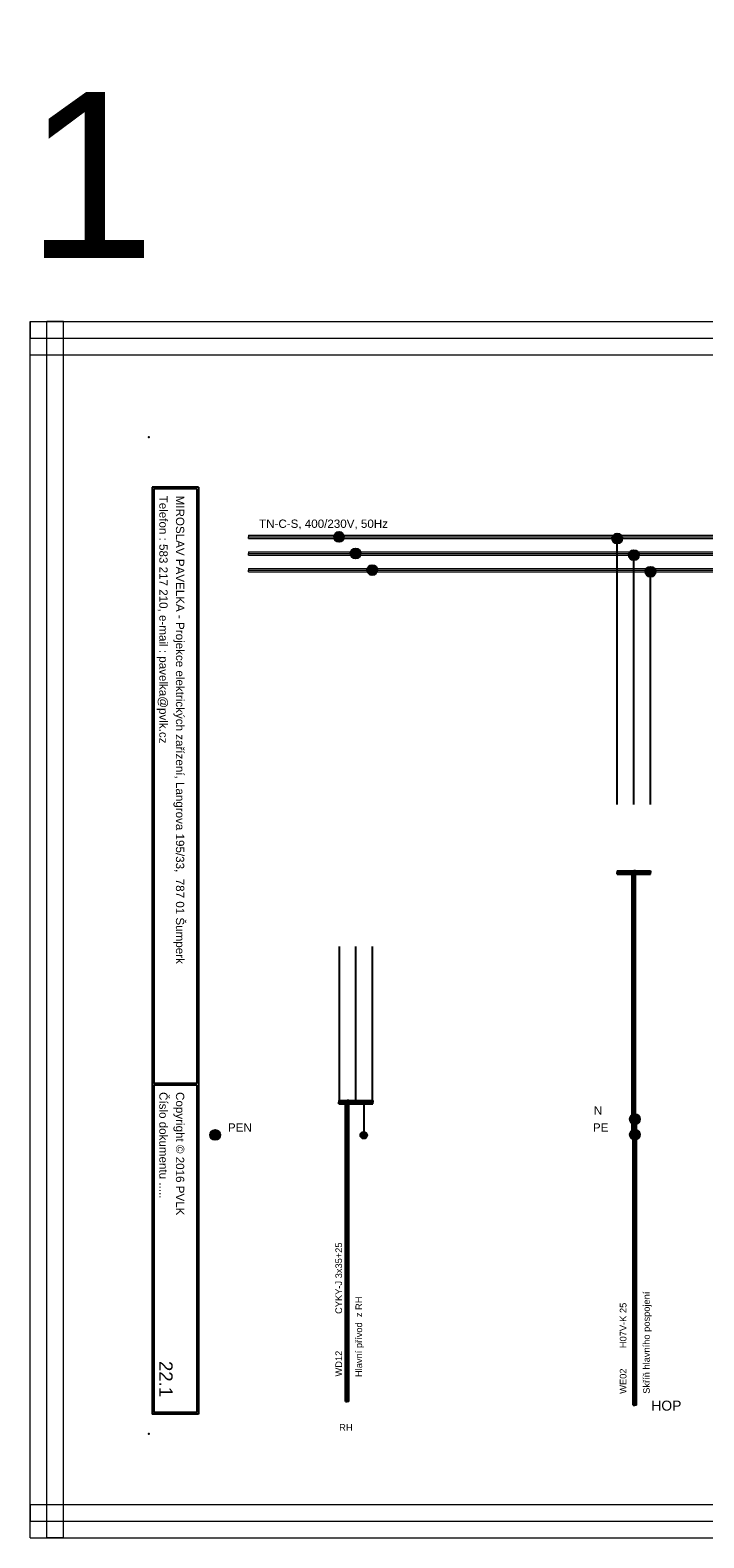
# Model space of a CAD drawing. Extents: x -1152 to 4054, y -4939 to -4246.
# Tile 2 of 19: x -571 to -368, y -4939 to -4486. Entities that reach past the tile are written whole.
import ezdxf
from ezdxf.enums import TextEntityAlignment as Align

# ---------------------------------------------------------------- set-up
doc = ezdxf.new("R2010")
doc.units = 0
doc.header["$MEASUREMENT"] = 0
for name, color, linetype in [('1-KRESBA', 7, 'Continuous'), ('__10-Popisy', 220, 'Continuous'), ('__Bílá', 7, 'Continuous'), ('__Oranžová', 30, 'Continuous'), ('__Rudá 010', 10, 'Continuous'), ('__Svmodrá', 4, 'Continuous'), ('__Vínová 220', 220, 'Continuous'), ('__Zelená', 3, 'Continuous')]:
    doc.layers.add(name, color=color, linetype=linetype)
doc.styles.add('Arial', font='arial.ttf')
doc.styles.add('GENERATED_STYLE_1', font='arial.ttf')

# ---------------------------------------------------------------- blocks, each defined once
blk = doc.blocks.new('L0001A02')
at = {"linetype": 'Continuous'}
h = blk.add_hatch(color=256, dxfattribs=at)
edge = h.paths.add_edge_path()
edge.add_arc((0, 0), 1.5, 0, 360)
blk.add_circle((0, 0), 1.5)
blk = doc.blocks.new('V0085A01')
h = blk.add_hatch(color=256)
edge = h.paths.add_edge_path()
edge.add_arc((0, 0), 1, 0, 360)
blk.add_circle((0, 0), 1)

msp = doc.modelspace()

# ---------------------------------------------------------------- hatches: boundary and pattern name
at = {"linetype": 'Continuous'}
h = msp.add_hatch(color=256, dxfattribs=at)
edge = h.paths.add_edge_path()
edge.add_arc((-483.58, -4487.1), 1.5, 360, 360)
h = msp.add_hatch(color=256, dxfattribs=at)
edge = h.paths.add_edge_path()
edge.add_arc((-424, -4487.1), 1.5, 360, 360)
h = msp.add_hatch(color=256, dxfattribs=at)
edge = h.paths.add_edge_path()
edge.add_arc((-450.12, -4492.1), 1.5, 360, 360)
h = msp.add_hatch(color=256, dxfattribs=at)
edge = h.paths.add_edge_path()
edge.add_arc((-399, -4492.1), 1.5, 360, 360)
h = msp.add_hatch(color=256, dxfattribs=at)
edge = h.paths.add_edge_path()
edge.add_arc((-371.62, -4497.1), 1.5, 360, 360)
h = msp.add_hatch(color=256, dxfattribs=at)
edge = h.paths.add_edge_path()
edge.add_arc((-478.58, -4502.1), 1.5, 360, 360)
h = msp.add_hatch(color=256)
edge = h.paths.add_edge_path()
edge.add_arc((-513.58, -4662.1), 1, 360, 360)
h = msp.add_hatch(color=256)
edge = h.paths.add_edge_path()
edge.add_arc((-416.5, -4662.1), 1, 360, 360)
h = msp.add_hatch(color=256)
edge = h.paths.add_edge_path()
edge.add_arc((-391.5, -4662.1), 1, 360, 360)
h = msp.add_hatch(color=256)
edge = h.paths.add_edge_path()
edge.add_arc((-476.08, -4667.1), 1, 360, 360)
h = msp.add_hatch(color=256)
edge = h.paths.add_edge_path()
edge.add_arc((-442.62, -4667.1), 1, 360, 360)
h = msp.add_hatch(color=256)
edge = h.paths.add_edge_path()
edge.add_arc((-411.5, -4667.1), 1, 360, 360)
h = msp.add_hatch(color=256)
edge = h.paths.add_edge_path()
edge.add_arc((-386.5, -4667.1), 1, 360, 360)

# ---------------------------------------------------------------- linework, layer by layer
at = {"layer": '1-KRESBA'}
for p, q in [((-394.27, -4718.62), (-394.27, -4638.62)), ((-389.27, -4718.62), (-389.27, -4643.62)), ((-384.27, -4718.62), (-384.27, -4648.62)), ((-394.27, -4738.62), (-394.27, -4739.12)), ((-394.27, -4738.62), (-384.27, -4738.62)), ((-394.27, -4739.62), (-394.27, -4739.12)), ((-394.27, -4739.12), (-384.27, -4739.12)), ((-394.27, -4739.62), (-384.27, -4739.62)), ((-389.77, -4817.96), (-389.77, -4738.62)), ((-389.77, -4738.62), (-389.27, -4738.62)), ((-389.27, -4817.96), (-389.27, -4738.62)), ((-388.77, -4738.62), (-389.27, -4738.62)), ((-388.77, -4817.96), (-388.77, -4738.62)), ((-384.27, -4738.62), (-384.27, -4739.12)), ((-384.27, -4739.62), (-384.27, -4739.12)), ((-478.04, -4761.43), (-478.04, -4774.21)), ((-473.04, -4761.43), (-473.04, -4774.21)), ((-468.04, -4761.43), (-468.04, -4774.21)), ((-478.04, -4770.4), (-478.04, -4807.72)), ((-473.04, -4770.4), (-473.04, -4807.72)), ((-468.04, -4770.4), (-468.04, -4807.72)), ((-478.12, -4807.72), (-478.12, -4808.22)), ((-478.12, -4807.72), (-467.89, -4807.72)), ((-478.12, -4808.72), (-478.12, -4808.22)), ((-478.12, -4808.22), (-467.89, -4808.22)), ((-478.12, -4808.72), (-467.89, -4808.72)), ((-476.12, -4898.39), (-476.12, -4807.72)), ((-476.12, -4807.72), (-475.62, -4807.72)), ((-475.62, -4898.39), (-475.62, -4807.72)), ((-475.12, -4807.72), (-475.62, -4807.72)), ((-475.12, -4898.39), (-475.12, -4807.72)), ((-470.62, -4808.22), (-470.62, -4818.22)), ((-467.89, -4807.72), (-467.89, -4808.22)), ((-467.89, -4808.72), (-467.89, -4808.22)), ((-389.5, -4899.48), (-389.5, -4813.26)), ((-389.5, -4813.26), (-389, -4813.26)), ((-389, -4899.48), (-389, -4813.26)), ((-388.5, -4813.26), (-389, -4813.26)), ((-388.5, -4899.48), (-388.5, -4813.26)), ((-389.77, -4817.96), (-389.27, -4817.96)), ((-388.77, -4817.96), (-389.27, -4817.96)), ((-476.12, -4898.39), (-475.62, -4898.39)), ((-475.12, -4898.39), (-475.62, -4898.39)), ((-389.5, -4899.48), (-389, -4899.48)), ((-388.5, -4899.48), (-389, -4899.48))]:
    msp.add_line(p, q, dxfattribs=at)
at = {"layer": '__Bílá'}
for p, q in [((-520.33, -4623.12), (-534.33, -4623.12)), ((-534.33, -4623.12), (-534.33, -4902.12)), ((-520.83, -4623.62), (-533.83, -4623.62)), ((-533.83, -4623.62), (-533.83, -4802.62)), ((-520.83, -4623.62), (-520.83, -4802.62)), ((-520.33, -4623.12), (-520.33, -4902.12)), ((-520.83, -4802.62), (-533.83, -4802.62)), ((-520.83, -4803.12), (-533.83, -4803.12)), ((-533.83, -4803.12), (-533.83, -4901.62)), ((-520.83, -4803.12), (-520.83, -4901.62)), ((-520.33, -4902.12), (-534.33, -4902.12)), ((-520.83, -4901.62), (-533.83, -4901.62))]:
    msp.add_line(p, q, dxfattribs=at)
for p in [(-535.33, -4608.12), (-535.33, -4908.12)]:
    msp.add_point(p, dxfattribs=at)
at = {"layer": '__Oranžová', "lineweight": 0}
for p, q in [((-505.33, -4637.62), (-505.33, -4638.12)), ((-505.33, -4637.62), (-150.33, -4637.62)), ((-505.33, -4638.62), (-505.33, -4638.12)), ((-505.33, -4638.12), (-150.33, -4638.12)), ((-505.33, -4638.62), (-150.33, -4638.62)), ((-505.33, -4642.62), (-505.33, -4643.12)), ((-505.33, -4642.62), (-150.33, -4642.62)), ((-505.33, -4643.62), (-505.33, -4643.12)), ((-505.33, -4643.12), (-150.33, -4643.12)), ((-505.33, -4643.62), (-150.33, -4643.62)), ((-505.33, -4647.62), (-505.33, -4648.12)), ((-505.33, -4647.62), (-150.33, -4647.62)), ((-505.33, -4648.62), (-505.33, -4648.12)), ((-505.33, -4648.12), (-150.33, -4648.12)), ((-505.33, -4648.62), (-150.33, -4648.62))]:
    msp.add_line(p, q, dxfattribs=at)
at = {"layer": '__Vínová 220', "lineweight": 0}
for p, q in [((-571.04, -4573.3), (-571.04, -4578.3)), ((-571.04, -4573.3), (-74.64, -4573.3)), ((-571.04, -4939.38), (-571.04, -4573.3)), ((-571.04, -4573.3), (-566.04, -4573.3)), ((-566.04, -4939.38), (-566.04, -4573.3)), ((-561.04, -4573.3), (-566.04, -4573.3)), ((-561.04, -4939.38), (-561.04, -4573.3)), ((-571.04, -4583.3), (-571.04, -4578.3)), ((-571.04, -4578.3), (-74.64, -4578.3)), ((-571.04, -4583.3), (-74.64, -4583.3)), ((-571.04, -4929.38), (-571.04, -4934.38)), ((-571.04, -4929.38), (-74.64, -4929.38)), ((-571.04, -4939.38), (-571.04, -4934.38)), ((-571.04, -4934.38), (-74.64, -4934.38)), ((-571.04, -4939.38), (-74.64, -4939.38)), ((-571.04, -4939.38), (-566.04, -4939.38)), ((-561.04, -4939.38), (-566.04, -4939.38))]:
    msp.add_line(p, q, dxfattribs=at)

# ---------------------------------------------------------------- block references
at = {"color": 250, "linetype": 'Continuous'}
msp.add_blockref('V0085A01', (-470.62, -4818.22), dxfattribs=at)
at = {"layer": '1-KRESBA'}
for p in [(-478.05, -4638.12), (-394.27, -4638.62), (-473.05, -4643.12), (-389.27, -4643.62), (-468.05, -4648.12), (-384.27, -4648.62), (-388.95, -4813.36), (-388.95, -4813.36), (-515.33, -4818.12), (-388.95, -4818.02), (-388.95, -4818.02)]:
    msp.add_blockref('L0001A02', p, dxfattribs=at)

# ---------------------------------------------------------------- texts
at = {"layer": '__10-Popisy', "style": 'Arial'}
msp.add_text('1', height=50, dxfattribs=at).set_placement((-572.23, -4554.18))
at = {"layer": '__Bílá', "style": 'Arial'}
for s, p in [('Telefon : 583 217 210, e-mail : pavelka@pvlk.cz', (-532.15, -4625.71)), ('MIROSLAV PAVELKA - Projekce elektrických zařízení, Langrova 195/33,  787 01 Šumperk', (-527.15, -4625.71)), ('Copyright © 2016 PVLK', (-527.15, -4805.21)), ('Číslo dokumentu .....', (-532.15, -4805.21))]:
    msp.add_text(s, height=2.5, rotation=270, dxfattribs=at).set_placement(p)
at = {"layer": '__Oranžová', "lineweight": 0, "style": 'Arial'}
msp.add_text('TN-C-S, 400/230V, 50Hz', height=2.5, dxfattribs=at).set_placement((-502.12, -4635.4))
at = {"layer": '__Rudá 010', "style": 'Arial'}
for s, p in [('CYKY-J 3x35+25', (-477.14, -4871.98)), ('H07V-K 25', (-391.5, -4882.28)), ('WD12', (-477.14, -4890.82)), ('WE02', (-391.5, -4896.02))]:
    msp.add_text(s, height=2, rotation=90, dxfattribs=at).set_placement(p)
at = {"layer": '__Rudá 010'}
for s, height, style, p in [('HOP', 3, 'GENERATED_STYLE_1', (-384.03, -4901.08)), ('RH', 2, 'Arial', (-477.99, -4907.14))]:
    msp.add_text(s, height=height, dxfattribs=dict(at, style=style)).set_placement(p)
at = {"layer": '__Rudá 010', "char_height": 2, "width": 62.8406, "attachment_point": 1, "rotation": 90, "style": 'Arial'}
for s, insert in [('Skříň hlavního pospojení', (-386.47, -4896.02)), ('Hlavní přívod  z RH\\P\\P', (-473.09, -4890.97))]:
    msp.add_mtext(s, dxfattribs=dict(at, insert=insert))
at = {"layer": '__Svmodrá', "linetype": 'Continuous', "style": 'Arial'}
msp.add_text('N', height=2.5, dxfattribs=at).set_placement((-401.32, -4812.02))
at = {"layer": '__Vínová 220', "style": 'Arial'}
msp.add_attdef('22.1', text='F.1.201', height=4, rotation=270, dxfattribs=at).set_placement((-532.15, -4897.03), align=Align.RIGHT)
at = {"layer": '__Zelená', "linetype": 'Continuous', "style": 'Arial'}
for s, p in [('PEN', (-511.49, -4817.12)), ('PE', (-401.59, -4817.12))]:
    msp.add_text(s, height=2.5, dxfattribs=at).set_placement(p)

doc.saveas('drawing.dxf')
